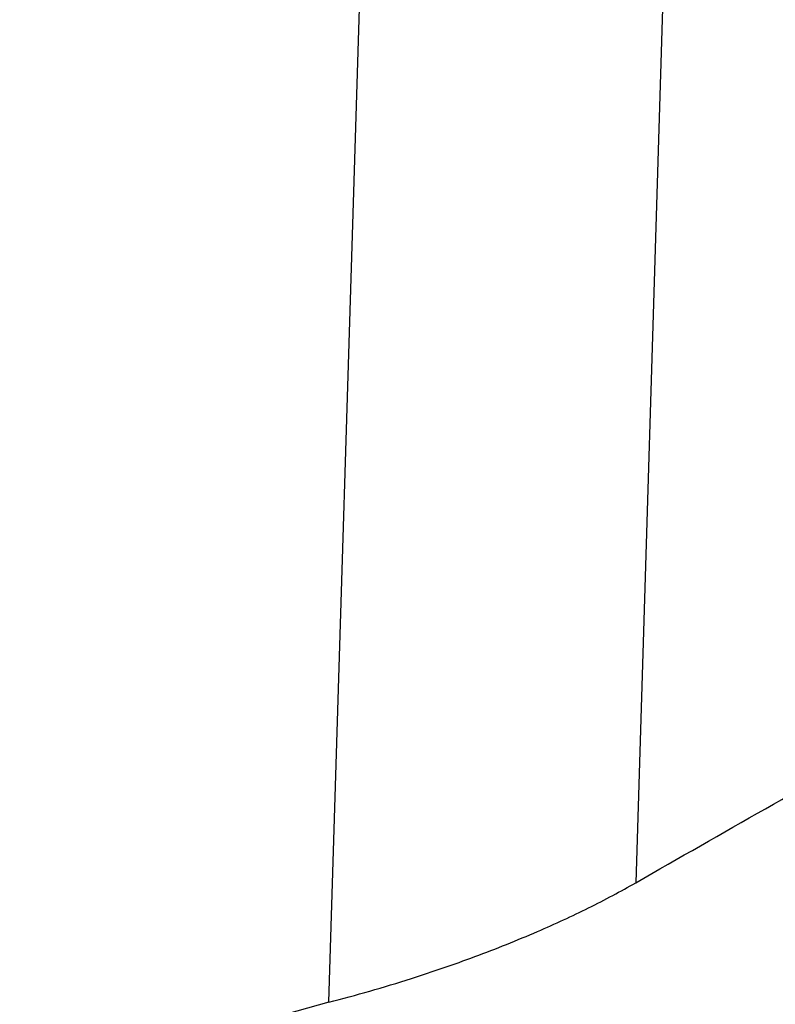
# Model space of a CAD drawing. Header units: millimetres. Extents: x 51 to 2966, y 67 to 3970.
# Tile 83 of 88: x 2544 to 2644, y 2778 to 2908. Entities that reach past the tile are written whole.
import ezdxf

# ---------------------------------------------------------------- set-up
doc = ezdxf.new("R2010")
doc.units = ezdxf.units.MM

msp = doc.modelspace()

# ---------------------------------------------------------------- linework, layer by layer
at = {"color": 8, "linetype": 'Continuous', "lineweight": 25}
for p, q in [((2638.12, 3212.34), (2625.24, 2793.93)), ((2584.75, 2778.17), (2591.4, 2994.34))]:
    msp.add_line(p, q, dxfattribs=at)
at = {"color": 7, "linetype": 'Continuous', "lineweight": 25}
for points, knots in [([(2625.24, 2793.93), (2636.65, 2800.45), (2659.47, 2813.49), (2694.07, 2832.37), (2728.81, 2850.71), (2763.72, 2868.48), (2799.16, 2885.93), (2823.23, 2897.27), (2835.27, 2902.94)], [0, 0, 0, 0, 0.170501, 0.34106, 0.505665, 0.670322, 0.835135, 1, 1, 1, 1]), ([(2584.75, 2778.17), (2586.55, 2778.65), (2590.17, 2779.62), (2595.23, 2781.16), (2599.86, 2782.69), (2604.06, 2784.19), (2608.23, 2785.8), (2613.33, 2787.92), (2618.03, 2790.09), (2622.27, 2792.26), (2624.25, 2793.38), (2625.24, 2793.93)], [0, 0, 0, 0, 0.124672, 0.250588, 0.347773, 0.444954, 0.545027, 0.645096, 0.820064, 0.910033, 1, 1, 1, 1]), ([(2584.75, 2778.17), (2582.25, 2777.5), (2577.25, 2776.14), (2570.55, 2773.9), (2564.86, 2771.75), (2560.15, 2769.78), (2555.1, 2767.45), (2549.99, 2764.74), (2546.22, 2762.39), (2544.4, 2761.08), (2543.96, 2760.76)], [0, 0, 0, 0, 0.161847, 0.323619, 0.431878, 0.540511, 0.648722, 0.800082, 0.951442, 1, 1, 1, 1])]:
    msp.add_open_spline(points, degree=3, knots=knots, dxfattribs=at)

doc.saveas('drawing.dxf')
